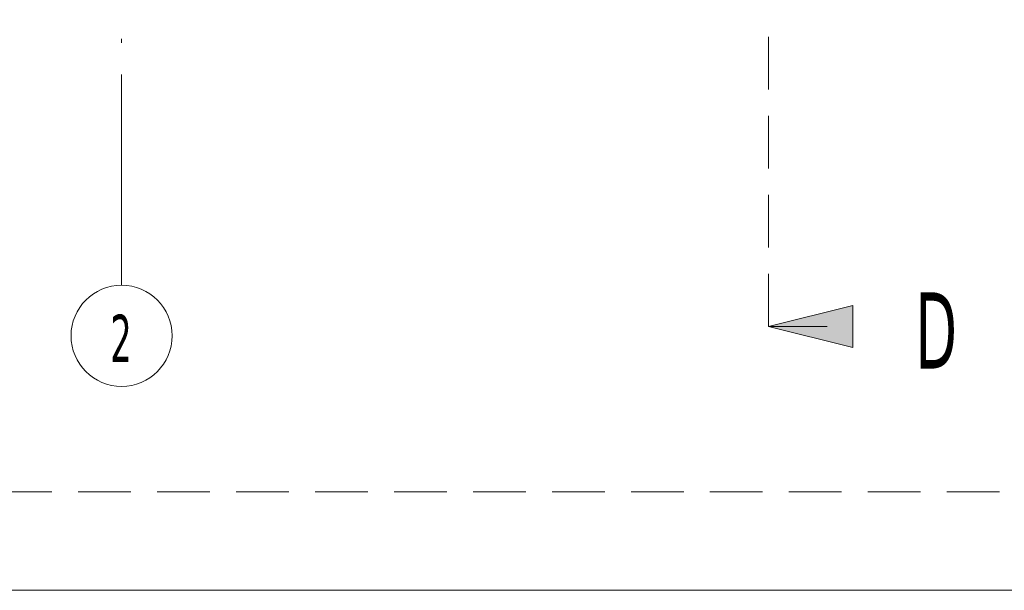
# Model space of a CAD drawing. Header units: millimetres. Extents: x 1567 to 2756, y -116 to 725.
# Tile 229 of 256: x 2332 to 2378, y -116 to -88. Entities that reach past the tile are written whole.
import ezdxf

# ---------------------------------------------------------------- set-up
doc = ezdxf.new("R2010")
doc.units = ezdxf.units.MM
doc.linetypes.add('CADWORK_12', pattern=[3.75, 2.5, -1.25])
doc.linetypes.add('CADWORK_5', pattern=[13.2, 10, -1.5, 0.2, -1.5])
for name, color, linetype in [('Ech.1_1', 7, 'Continuous'), ('Ech.1_50', 7, 'Continuous'), ('Ech.1_75', 7, 'Continuous')]:
    doc.layers.add(name, color=color, linetype=linetype)
doc.styles.add('tahoma-', font='txt', dxfattribs={"height": 1})

# ---------------------------------------------------------------- blocks, each defined once
blk = doc.blocks.new('cw-line-extremity2')
at = {"linetype": 'Continuous', "lineweight": 0}
blk.add_hatch(color=0, dxfattribs=at).paths.add_polyline_path([(0, 0), (2, 0.5), (2, -0.5)])
at = {"color": 0, "linetype": 'Continuous', "lineweight": -2}
for p, q in [((0, 0), (2, 0.5)), ((2, 0.5), (2, -0.5)), ((2, -0.5), (0, 0))]:
    blk.add_line(p, q, dxfattribs=at)

msp = doc.modelspace()

# ---------------------------------------------------------------- linework, layer by layer
at = {"layer": 'Ech.1_1', "color": 7, "linetype": 'Continuous', "lineweight": 5}
msp.add_lwpolyline([(1566.72, -115.512), (2755.72, -115.512), (2755.72, 725.488), (1566.72, 725.488), (1566.72, -115.512)], close=True, dxfattribs=at)
at = {"layer": 'Ech.1_75', "color": 190, "linetype": 'Continuous', "lineweight": 5}
msp.add_line((2369.918, -102.993), (2367.133, -102.993), dxfattribs=at)
at = {"layer": 'Ech.1_75', "color": 190, "linetype": 'CADWORK_12', "lineweight": 5}
msp.add_lwpolyline([(2367.133, -102.993), (2367.133, 198.735)], dxfattribs=at)

# ---------------------------------------------------------------- block references
at = {"layer": 'Ech.1_75', "color": 190, "lineweight": 5, "xscale": 2, "yscale": 2, "zscale": 2}
msp.add_blockref('cw-line-extremity2', (2367.133, -102.993), dxfattribs=at)

# ---------------------------------------------------------------- texts
at = {"layer": 'Ech.1_75', "color": 190, "linetype": 'Continuous', "style": 'tahoma-', "width": 0.6}
msp.add_text('D', height=3.625, dxfattribs=at).set_placement((2374.11, -104.993))

# ---------------------------------------------------------------- next in the draw order: wipeouts: each hides what was drawn before it
at = {"linetype": 'Continuous'}
msp.add_wipeout([(2336.414, -105.835), (2336.429, -105.835), (2336.444, -105.835), (2336.459, -105.835), (2336.474, -105.835), (2336.489, -105.834), (2336.504, -105.834), (2336.519, -105.833), (2336.534, -105.832), (2336.55, -105.832), (2336.565, -105.831), (2336.58, -105.83), (2336.595, -105.829), (2336.61, -105.827), (2336.625, -105.826), (2336.64, -105.825), (2336.655, -105.823), (2336.67, -105.822), (2336.685, -105.82), (2336.7, -105.818), (2336.715, -105.816), (2336.73, -105.815), (2336.745, -105.813), (2336.759, -105.81), (2336.774, -105.808), (2336.789, -105.806), (2336.804, -105.803), (2336.819, -105.801), (2336.834, -105.798), (2336.849, -105.796), (2336.864, -105.793), (2336.878, -105.79), (2336.893, -105.787), (2336.908, -105.784), (2336.923, -105.781), (2336.937, -105.778), (2336.952, -105.774), (2336.967, -105.771), (2336.981, -105.767), (2336.996, -105.764), (2337.011, -105.76), (2337.025, -105.756), (2337.04, -105.752), (2337.054, -105.748), (2337.069, -105.744), (2337.083, -105.74), (2337.098, -105.736), (2337.112, -105.732), (2337.127, -105.727), (2337.141, -105.723), (2337.156, -105.718), (2337.17, -105.713), (2337.184, -105.708), (2337.198, -105.704), (2337.213, -105.699), (2337.227, -105.694), (2337.241, -105.688), (2337.255, -105.683), (2337.269, -105.678), (2337.283, -105.672), (2337.297, -105.667), (2337.311, -105.661), (2337.325, -105.656), (2337.339, -105.65), (2337.353, -105.644), (2337.367, -105.638), (2337.381, -105.632), (2337.395, -105.626), (2337.408, -105.62), (2337.422, -105.613), (2337.436, -105.607), (2337.449, -105.601), (2337.463, -105.594), (2337.476, -105.587), (2337.49, -105.581), (2337.503, -105.574), (2337.517, -105.567), (2337.53, -105.56), (2337.544, -105.553), (2337.557, -105.546), (2337.57, -105.539), (2337.583, -105.531), (2337.596, -105.524), (2337.61, -105.516), (2337.623, -105.509), (2337.636, -105.501), (2337.649, -105.493), (2337.661, -105.486), (2337.674, -105.478), (2337.687, -105.47), (2337.7, -105.462), (2337.713, -105.454), (2337.725, -105.445), (2337.738, -105.437), (2337.75, -105.429), (2337.763, -105.42), (2337.775, -105.412), (2337.788, -105.403), (2337.8, -105.395), (2337.812, -105.386), (2337.825, -105.377), (2337.837, -105.368), (2337.849, -105.359), (2337.861, -105.35), (2337.873, -105.341), (2337.885, -105.332), (2337.897, -105.322), (2337.909, -105.313), (2337.92, -105.304), (2337.932, -105.294), (2337.944, -105.285), (2337.955, -105.275), (2337.967, -105.265), (2337.978, -105.255), (2337.99, -105.246), (2338.001, -105.236), (2338.012, -105.226), (2338.024, -105.216), (2338.035, -105.205), (2338.046, -105.195), (2338.057, -105.185), (2338.068, -105.175), (2338.079, -105.164), (2338.089, -105.154), (2338.1, -105.143), (2338.111, -105.132), (2338.122, -105.122), (2338.132, -105.111), (2338.143, -105.1), (2338.153, -105.089), (2338.163, -105.078), (2338.174, -105.067), (2338.184, -105.056), (2338.194, -105.045), (2338.204, -105.034), (2338.214, -105.023), (2338.224, -105.011), (2338.234, -105), (2338.244, -104.988), (2338.253, -104.977), (2338.263, -104.965), (2338.273, -104.954), (2338.282, -104.942), (2338.292, -104.93), (2338.301, -104.918), (2338.31, -104.906), (2338.319, -104.894), (2338.329, -104.882), (2338.338, -104.87), (2338.347, -104.858), (2338.356, -104.846), (2338.364, -104.834), (2338.373, -104.822), (2338.382, -104.809), (2338.39, -104.797), (2338.399, -104.784), (2338.407, -104.772), (2338.416, -104.759), (2338.424, -104.747), (2338.432, -104.734), (2338.44, -104.721), (2338.448, -104.709), (2338.456, -104.696), (2338.464, -104.683), (2338.472, -104.67), (2338.48, -104.657), (2338.487, -104.644), (2338.495, -104.631), (2338.502, -104.618), (2338.51, -104.605), (2338.517, -104.592), (2338.524, -104.578), (2338.531, -104.565), (2338.538, -104.552), (2338.545, -104.538), (2338.552, -104.525), (2338.559, -104.512), (2338.566, -104.498), (2338.572, -104.484), (2338.579, -104.471), (2338.585, -104.457), (2338.592, -104.444), (2338.598, -104.43), (2338.604, -104.416), (2338.61, -104.402), (2338.616, -104.389), (2338.622, -104.375), (2338.628, -104.361), (2338.634, -104.347), (2338.64, -104.333), (2338.645, -104.319), (2338.651, -104.305), (2338.656, -104.291), (2338.662, -104.277), (2338.667, -104.263), (2338.672, -104.248), (2338.677, -104.234), (2338.682, -104.22), (2338.687, -104.206), (2338.692, -104.191), (2338.696, -104.177), (2338.701, -104.163), (2338.706, -104.148), (2338.71, -104.134), (2338.714, -104.119), (2338.719, -104.105), (2338.723, -104.09), (2338.727, -104.076), (2338.731, -104.061), (2338.735, -104.047), (2338.738, -104.032), (2338.742, -104.018), (2338.746, -104.003), (2338.749, -103.988), (2338.753, -103.974), (2338.756, -103.959), (2338.759, -103.944), (2338.762, -103.929), (2338.766, -103.915), (2338.768, -103.9), (2338.771, -103.885), (2338.774, -103.87), (2338.777, -103.855), (2338.779, -103.841), (2338.782, -103.826), (2338.784, -103.811), (2338.787, -103.796), (2338.789, -103.781), (2338.791, -103.766), (2338.793, -103.751), (2338.795, -103.736), (2338.797, -103.721), (2338.799, -103.706), (2338.8, -103.691), (2338.802, -103.676), (2338.803, -103.661), (2338.805, -103.646), (2338.806, -103.631), (2338.807, -103.616), (2338.808, -103.601), (2338.809, -103.586), (2338.81, -103.571), (2338.811, -103.556), (2338.812, -103.541), (2338.812, -103.526), (2338.813, -103.511), (2338.813, -103.496), (2338.813, -103.481), (2338.814, -103.466), (2338.814, -103.45), (2338.814, -103.435), (2338.814, -103.42), (2338.814, -103.405), (2338.813, -103.39), (2338.813, -103.375), (2338.813, -103.36), (2338.812, -103.345), (2338.812, -103.33), (2338.811, -103.315), (2338.81, -103.3), (2338.809, -103.285), (2338.808, -103.27), (2338.807, -103.255), (2338.806, -103.24), (2338.805, -103.225), (2338.803, -103.21), (2338.802, -103.195), (2338.8, -103.18), (2338.799, -103.165), (2338.797, -103.15), (2338.795, -103.135), (2338.793, -103.12), (2338.791, -103.105), (2338.789, -103.09), (2338.787, -103.075), (2338.784, -103.06), (2338.782, -103.045), (2338.779, -103.03), (2338.777, -103.015), (2338.774, -103.001), (2338.771, -102.986), (2338.768, -102.971), (2338.766, -102.956), (2338.762, -102.941), (2338.759, -102.927), (2338.756, -102.912), (2338.753, -102.897), (2338.749, -102.882), (2338.746, -102.868), (2338.742, -102.853), (2338.738, -102.839), (2338.735, -102.824), (2338.731, -102.809), (2338.727, -102.795), (2338.723, -102.78), (2338.719, -102.766), (2338.714, -102.751), (2338.71, -102.737), (2338.706, -102.723), (2338.701, -102.708), (2338.696, -102.694), (2338.692, -102.679), (2338.687, -102.665), (2338.682, -102.651), (2338.677, -102.637), (2338.672, -102.622), (2338.667, -102.608), (2338.662, -102.594), (2338.656, -102.58), (2338.651, -102.566), (2338.645, -102.552), (2338.64, -102.538), (2338.634, -102.524), (2338.628, -102.51), (2338.622, -102.496), (2338.616, -102.482), (2338.61, -102.468), (2338.604, -102.455), (2338.598, -102.441), (2338.592, -102.427), (2338.585, -102.414), (2338.579, -102.4), (2338.572, -102.386), (2338.566, -102.373), (2338.559, -102.359), (2338.552, -102.346), (2338.545, -102.332), (2338.538, -102.319), (2338.531, -102.306), (2338.524, -102.292), (2338.517, -102.279), (2338.51, -102.266), (2338.502, -102.253), (2338.495, -102.24), (2338.487, -102.227), (2338.48, -102.214), (2338.472, -102.201), (2338.464, -102.188), (2338.456, -102.175), (2338.448, -102.162), (2338.44, -102.149), (2338.432, -102.137), (2338.424, -102.124), (2338.416, -102.111), (2338.407, -102.099), (2338.399, -102.086), (2338.39, -102.074), (2338.382, -102.062), (2338.373, -102.049), (2338.364, -102.037), (2338.356, -102.025), (2338.347, -102.013), (2338.338, -102), (2338.329, -101.988), (2338.319, -101.976), (2338.31, -101.964), (2338.301, -101.953), (2338.292, -101.941), (2338.282, -101.929), (2338.273, -101.917), (2338.263, -101.906), (2338.253, -101.894), (2338.244, -101.882), (2338.234, -101.871), (2338.224, -101.86), (2338.214, -101.848), (2338.204, -101.837), (2338.194, -101.826), (2338.184, -101.815), (2338.174, -101.804), (2338.163, -101.792), (2338.153, -101.782), (2338.143, -101.771), (2338.132, -101.76), (2338.122, -101.749), (2338.111, -101.738), (2338.1, -101.728), (2338.089, -101.717), (2338.079, -101.707), (2338.068, -101.696), (2338.057, -101.686), (2338.046, -101.676), (2338.035, -101.665), (2338.024, -101.655), (2338.012, -101.645), (2338.001, -101.635), (2337.99, -101.625), (2337.978, -101.615), (2337.967, -101.606), (2337.955, -101.596), (2337.944, -101.586), (2337.932, -101.577), (2337.92, -101.567), (2337.909, -101.558), (2337.897, -101.548), (2337.885, -101.539), (2337.873, -101.53), (2337.861, -101.521), (2337.849, -101.512), (2337.837, -101.503), (2337.825, -101.494), (2337.812, -101.485), (2337.8, -101.476), (2337.788, -101.468), (2337.775, -101.459), (2337.763, -101.45), (2337.75, -101.442), (2337.738, -101.434), (2337.725, -101.425), (2337.713, -101.417), (2337.7, -101.409), (2337.687, -101.401), (2337.674, -101.393), (2337.661, -101.385), (2337.649, -101.377), (2337.636, -101.37), (2337.623, -101.362), (2337.61, -101.354), (2337.596, -101.347), (2337.583, -101.34), (2337.57, -101.332), (2337.557, -101.325), (2337.544, -101.318), (2337.53, -101.311), (2337.517, -101.304), (2337.503, -101.297), (2337.49, -101.29), (2337.476, -101.283), (2337.463, -101.277), (2337.449, -101.27), (2337.436, -101.264), (2337.422, -101.257), (2337.408, -101.251), (2337.395, -101.245), (2337.381, -101.239), (2337.367, -101.233), (2337.353, -101.227), (2337.339, -101.221), (2337.325, -101.215), (2337.311, -101.21), (2337.297, -101.204), (2337.283, -101.198), (2337.269, -101.193), (2337.255, -101.188), (2337.241, -101.182), (2337.227, -101.177), (2337.213, -101.172), (2337.198, -101.167), (2337.184, -101.162), (2337.17, -101.158), (2337.156, -101.153), (2337.141, -101.148), (2337.127, -101.144), (2337.112, -101.139), (2337.098, -101.135), (2337.083, -101.131), (2337.069, -101.127), (2337.054, -101.122), (2337.04, -101.118), (2337.025, -101.115), (2337.011, -101.111), (2336.996, -101.107), (2336.981, -101.103), (2336.967, -101.1), (2336.952, -101.097), (2336.937, -101.093), (2336.923, -101.09), (2336.908, -101.087), (2336.893, -101.084), (2336.878, -101.081), (2336.864, -101.078), (2336.849, -101.075), (2336.834, -101.072), (2336.819, -101.07), (2336.804, -101.067), (2336.789, -101.065), (2336.774, -101.063), (2336.759, -101.06), (2336.745, -101.058), (2336.73, -101.056), (2336.715, -101.054), (2336.7, -101.052), (2336.685, -101.051), (2336.67, -101.049), (2336.655, -101.048), (2336.64, -101.046), (2336.625, -101.045), (2336.61, -101.043), (2336.595, -101.042), (2336.58, -101.041), (2336.565, -101.04), (2336.55, -101.039), (2336.534, -101.038), (2336.519, -101.038), (2336.504, -101.037), (2336.489, -101.037), (2336.474, -101.036), (2336.459, -101.036), (2336.444, -101.036), (2336.429, -101.035), (2336.414, -101.035), (2336.399, -101.035), (2336.384, -101.036), (2336.369, -101.036), (2336.354, -101.036), (2336.338, -101.037), (2336.323, -101.037), (2336.308, -101.038), (2336.293, -101.038), (2336.278, -101.039), (2336.263, -101.04), (2336.248, -101.041), (2336.233, -101.042), (2336.218, -101.043), (2336.203, -101.045), (2336.188, -101.046), (2336.173, -101.048), (2336.158, -101.049), (2336.143, -101.051), (2336.128, -101.052), (2336.113, -101.054), (2336.098, -101.056), (2336.083, -101.058), (2336.068, -101.06), (2336.053, -101.063), (2336.038, -101.065), (2336.024, -101.067), (2336.009, -101.07), (2335.994, -101.072), (2335.979, -101.075), (2335.964, -101.078), (2335.949, -101.081), (2335.935, -101.084), (2335.92, -101.087), (2335.905, -101.09), (2335.89, -101.093), (2335.876, -101.097), (2335.861, -101.1), (2335.846, -101.103), (2335.832, -101.107), (2335.817, -101.111), (2335.802, -101.115), (2335.788, -101.118), (2335.773, -101.122), (2335.759, -101.127), (2335.744, -101.131), (2335.73, -101.135), (2335.715, -101.139), (2335.701, -101.144), (2335.687, -101.148), (2335.672, -101.153), (2335.658, -101.158), (2335.644, -101.162), (2335.629, -101.167), (2335.615, -101.172), (2335.601, -101.177), (2335.587, -101.182), (2335.573, -101.188), (2335.558, -101.193), (2335.544, -101.198), (2335.53, -101.204), (2335.516, -101.21), (2335.502, -101.215), (2335.488, -101.221), (2335.475, -101.227), (2335.461, -101.233), (2335.447, -101.239), (2335.433, -101.245), (2335.419, -101.251), (2335.406, -101.257), (2335.392, -101.264), (2335.378, -101.27), (2335.365, -101.277), (2335.351, -101.283), (2335.338, -101.29), (2335.324, -101.297), (2335.311, -101.304), (2335.298, -101.311), (2335.284, -101.318), (2335.271, -101.325), (2335.258, -101.332), (2335.244, -101.34), (2335.231, -101.347), (2335.218, -101.354), (2335.205, -101.362), (2335.192, -101.37), (2335.179, -101.377), (2335.166, -101.385), (2335.153, -101.393), (2335.141, -101.401), (2335.128, -101.409), (2335.115, -101.417), (2335.103, -101.425), (2335.09, -101.434), (2335.077, -101.442), (2335.065, -101.45), (2335.052, -101.459), (2335.04, -101.468), (2335.028, -101.476), (2335.015, -101.485), (2335.003, -101.494), (2334.991, -101.503), (2334.979, -101.512), (2334.967, -101.521), (2334.955, -101.53), (2334.943, -101.539), (2334.931, -101.548), (2334.919, -101.558), (2334.907, -101.567), (2334.896, -101.577), (2334.884, -101.586), (2334.872, -101.596), (2334.861, -101.606), (2334.849, -101.615), (2334.838, -101.625), (2334.827, -101.635), (2334.815, -101.645), (2334.804, -101.655), (2334.793, -101.665), (2334.782, -101.676), (2334.771, -101.686), (2334.76, -101.696), (2334.749, -101.707), (2334.738, -101.717), (2334.728, -101.728), (2334.717, -101.738), (2334.706, -101.749), (2334.696, -101.76), (2334.685, -101.771), (2334.675, -101.782), (2334.664, -101.792), (2334.654, -101.804), (2334.644, -101.815), (2334.634, -101.826), (2334.624, -101.837), (2334.614, -101.848), (2334.604, -101.86), (2334.594, -101.871), (2334.584, -101.882), (2334.574, -101.894), (2334.565, -101.906), (2334.555, -101.917), (2334.546, -101.929), (2334.536, -101.941), (2334.527, -101.953), (2334.517, -101.964), (2334.508, -101.976), (2334.499, -101.988), (2334.49, -102), (2334.481, -102.013), (2334.472, -102.025), (2334.463, -102.037), (2334.455, -102.049), (2334.446, -102.062), (2334.437, -102.074), (2334.429, -102.086), (2334.42, -102.099), (2334.412, -102.111), (2334.404, -102.124), (2334.396, -102.137), (2334.387, -102.149), (2334.379, -102.162), (2334.371, -102.175), (2334.364, -102.188), (2334.356, -102.201), (2334.348, -102.214), (2334.34, -102.227), (2334.333, -102.24), (2334.325, -102.253), (2334.318, -102.266), (2334.311, -102.279), (2334.304, -102.292), (2334.296, -102.306), (2334.289, -102.319), (2334.282, -102.332), (2334.275, -102.346), (2334.269, -102.359), (2334.262, -102.373), (2334.255, -102.386), (2334.249, -102.4), (2334.242, -102.414), (2334.236, -102.427), (2334.23, -102.441), (2334.223, -102.455), (2334.217, -102.468), (2334.211, -102.482), (2334.205, -102.496), (2334.199, -102.51), (2334.194, -102.524), (2334.188, -102.538), (2334.182, -102.552), (2334.177, -102.566), (2334.171, -102.58), (2334.166, -102.594), (2334.161, -102.608), (2334.156, -102.622), (2334.151, -102.637), (2334.146, -102.651), (2334.141, -102.665), (2334.136, -102.679), (2334.131, -102.694), (2334.127, -102.708), (2334.122, -102.723), (2334.118, -102.737), (2334.113, -102.751), (2334.109, -102.766), (2334.105, -102.78), (2334.101, -102.795), (2334.097, -102.809), (2334.093, -102.824), (2334.089, -102.839), (2334.086, -102.853), (2334.082, -102.868), (2334.078, -102.882), (2334.075, -102.897), (2334.072, -102.912), (2334.068, -102.927), (2334.065, -102.941), (2334.062, -102.956), (2334.059, -102.971), (2334.056, -102.986), (2334.054, -103.001), (2334.051, -103.015), (2334.048, -103.03), (2334.046, -103.045), (2334.043, -103.06), (2334.041, -103.075), (2334.039, -103.09), (2334.037, -103.105), (2334.035, -103.12), (2334.033, -103.135), (2334.031, -103.15), (2334.029, -103.165), (2334.028, -103.18), (2334.026, -103.195), (2334.025, -103.21), (2334.023, -103.225), (2334.022, -103.24), (2334.021, -103.255), (2334.02, -103.27), (2334.019, -103.285), (2334.018, -103.3), (2334.017, -103.315), (2334.016, -103.33), (2334.016, -103.345), (2334.015, -103.36), (2334.015, -103.375), (2334.014, -103.39), (2334.014, -103.405), (2334.014, -103.42), (2334.014, -103.435), (2334.014, -103.45), (2334.014, -103.466), (2334.014, -103.481), (2334.015, -103.496), (2334.015, -103.511), (2334.016, -103.526), (2334.016, -103.541), (2334.017, -103.556), (2334.018, -103.571), (2334.019, -103.586), (2334.02, -103.601), (2334.021, -103.616), (2334.022, -103.631), (2334.023, -103.646), (2334.025, -103.661), (2334.026, -103.676), (2334.028, -103.691), (2334.029, -103.706), (2334.031, -103.721), (2334.033, -103.736), (2334.035, -103.751), (2334.037, -103.766), (2334.039, -103.781), (2334.041, -103.796), (2334.043, -103.811), (2334.046, -103.826), (2334.048, -103.841), (2334.051, -103.855), (2334.054, -103.87), (2334.056, -103.885), (2334.059, -103.9), (2334.062, -103.915), (2334.065, -103.929), (2334.068, -103.944), (2334.072, -103.959), (2334.075, -103.974), (2334.078, -103.988), (2334.082, -104.003), (2334.086, -104.018), (2334.089, -104.032), (2334.093, -104.047), (2334.097, -104.061), (2334.101, -104.076), (2334.105, -104.09), (2334.109, -104.105), (2334.113, -104.119), (2334.118, -104.134), (2334.122, -104.148), (2334.127, -104.163), (2334.131, -104.177), (2334.136, -104.191), (2334.141, -104.206), (2334.146, -104.22), (2334.151, -104.234), (2334.156, -104.248), (2334.161, -104.263), (2334.166, -104.277), (2334.171, -104.291), (2334.177, -104.305), (2334.182, -104.319), (2334.188, -104.333), (2334.194, -104.347), (2334.199, -104.361), (2334.205, -104.375), (2334.211, -104.389), (2334.217, -104.402), (2334.223, -104.416), (2334.23, -104.43), (2334.236, -104.444), (2334.242, -104.457), (2334.249, -104.471), (2334.255, -104.484), (2334.262, -104.498), (2334.269, -104.512), (2334.275, -104.525), (2334.282, -104.538), (2334.289, -104.552), (2334.296, -104.565), (2334.304, -104.578), (2334.311, -104.592), (2334.318, -104.605), (2334.325, -104.618), (2334.333, -104.631), (2334.34, -104.644), (2334.348, -104.657), (2334.356, -104.67), (2334.364, -104.683), (2334.371, -104.696), (2334.379, -104.709), (2334.387, -104.721), (2334.396, -104.734), (2334.404, -104.747), (2334.412, -104.759), (2334.42, -104.772), (2334.429, -104.784), (2334.437, -104.797), (2334.446, -104.809), (2334.455, -104.822), (2334.463, -104.834), (2334.472, -104.846), (2334.481, -104.858), (2334.49, -104.87), (2334.499, -104.882), (2334.508, -104.894), (2334.517, -104.906), (2334.527, -104.918), (2334.536, -104.93), (2334.546, -104.942), (2334.555, -104.954), (2334.565, -104.965), (2334.574, -104.977), (2334.584, -104.988), (2334.594, -105), (2334.604, -105.011), (2334.614, -105.023), (2334.624, -105.034), (2334.634, -105.045), (2334.644, -105.056), (2334.654, -105.067), (2334.664, -105.078), (2334.675, -105.089), (2334.685, -105.1), (2334.696, -105.111), (2334.706, -105.122), (2334.717, -105.132), (2334.728, -105.143), (2334.738, -105.154), (2334.749, -105.164), (2334.76, -105.175), (2334.771, -105.185), (2334.782, -105.195), (2334.793, -105.205), (2334.804, -105.216), (2334.815, -105.226), (2334.827, -105.236), (2334.838, -105.246), (2334.849, -105.255), (2334.861, -105.265), (2334.872, -105.275), (2334.884, -105.285), (2334.896, -105.294), (2334.907, -105.304), (2334.919, -105.313), (2334.931, -105.322), (2334.943, -105.332), (2334.955, -105.341), (2334.967, -105.35), (2334.979, -105.359), (2334.991, -105.368), (2335.003, -105.377), (2335.015, -105.386), (2335.028, -105.395), (2335.04, -105.403), (2335.052, -105.412), (2335.065, -105.42), (2335.077, -105.429), (2335.09, -105.437), (2335.103, -105.445), (2335.115, -105.454), (2335.128, -105.462), (2335.141, -105.47), (2335.153, -105.478), (2335.166, -105.486), (2335.179, -105.493), (2335.192, -105.501), (2335.205, -105.509), (2335.218, -105.516), (2335.231, -105.524), (2335.244, -105.531), (2335.258, -105.539), (2335.271, -105.546), (2335.284, -105.553), (2335.298, -105.56), (2335.311, -105.567), (2335.324, -105.574), (2335.338, -105.581), (2335.351, -105.587), (2335.365, -105.594), (2335.378, -105.601), (2335.392, -105.607), (2335.406, -105.613), (2335.419, -105.62), (2335.433, -105.626), (2335.447, -105.632), (2335.461, -105.638), (2335.475, -105.644), (2335.488, -105.65), (2335.502, -105.656), (2335.516, -105.661), (2335.53, -105.667), (2335.544, -105.672), (2335.558, -105.678), (2335.573, -105.683), (2335.587, -105.688), (2335.601, -105.694), (2335.615, -105.699), (2335.629, -105.704), (2335.644, -105.708), (2335.658, -105.713), (2335.672, -105.718), (2335.687, -105.723), (2335.701, -105.727), (2335.715, -105.732), (2335.73, -105.736), (2335.744, -105.74), (2335.759, -105.744), (2335.773, -105.748), (2335.788, -105.752), (2335.802, -105.756), (2335.817, -105.76), (2335.832, -105.764), (2335.846, -105.767), (2335.861, -105.771), (2335.876, -105.774), (2335.89, -105.778), (2335.905, -105.781), (2335.92, -105.784), (2335.935, -105.787), (2335.949, -105.79), (2335.964, -105.793), (2335.979, -105.796), (2335.994, -105.798), (2336.009, -105.801), (2336.024, -105.803), (2336.038, -105.806), (2336.053, -105.808), (2336.068, -105.81), (2336.083, -105.813), (2336.098, -105.815), (2336.113, -105.816), (2336.128, -105.818), (2336.143, -105.82), (2336.158, -105.822), (2336.173, -105.823), (2336.188, -105.825), (2336.203, -105.826), (2336.218, -105.827), (2336.233, -105.829), (2336.248, -105.83), (2336.263, -105.831), (2336.278, -105.832), (2336.293, -105.832), (2336.308, -105.833), (2336.323, -105.834), (2336.338, -105.834), (2336.354, -105.835), (2336.369, -105.835), (2336.384, -105.835), (2336.399, -105.835)], dxfattribs=at).dxf.layer = 'Ech.1_75'

# ---------------------------------------------------------------- next in the draw order: linework, layer by layer
at = {"layer": 'Ech.1_50', "color": 1, "linetype": 'CADWORK_12', "lineweight": 5}
msp.add_lwpolyline([(2748.399, 173.058), (2554.353, 173.058), (2554.353, -110.839), (2223.06, -110.839), (2223.06, 717.364), (2748.399, 717.364), (2748.399, 173.058)], close=True, dxfattribs=at)
at = {"layer": 'Ech.1_75', "color": 7, "linetype": 'CADWORK_5', "lineweight": 5}
msp.add_lwpolyline([(2336.414, -101.035), (2336.414, 201.614)], dxfattribs=at)
at = {"layer": 'Ech.1_75', "color": 7, "lineweight": 5}
msp.add_circle((2336.414, -103.435), 2.4, dxfattribs=at)

# ---------------------------------------------------------------- next in the draw order: texts
at = {"layer": 'Ech.1_75', "color": 7, "linetype": 'Continuous', "style": 'tahoma-', "width": 0.6}
msp.add_text('2', height=2.252, dxfattribs=at).set_placement((2335.88, -104.685))

doc.saveas('drawing.dxf')
